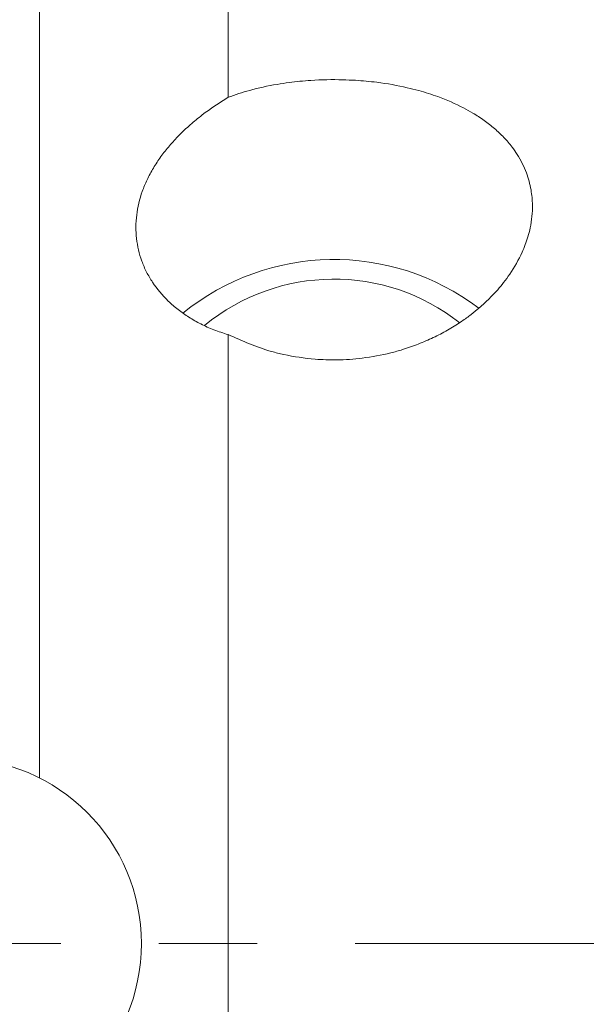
# Model space of a CAD drawing. Header units: inches. Extents: x 1.4 to 30, y 0.7 to 21.5.
# Tile 18 of 93: x 5.8 to 6.4, y 11.1 to 12.1. Entities that reach past the tile are written whole.
import ezdxf

# ---------------------------------------------------------------- set-up
doc = ezdxf.new("R2010")
doc.units = ezdxf.units.IN
doc.header["$MEASUREMENT"] = 0
doc.linetypes.add('CENTERX2', pattern=[0.8, 0.5, -0.1, 0.1, -0.1])

msp = doc.modelspace()

# ---------------------------------------------------------------- linework, layer by layer
at = {"color": 7, "linetype": 'Continuous', "lineweight": 15}
for p, q in [((6.0291, 11.9746), (6.0291, 12.1747)), ((5.8368, 11.281), (5.8368, 12.1122)), ((6.0291, 10.0497), (6.0291, 11.7328))]:
    msp.add_line(p, q, dxfattribs=at)
at = {"color": 7, "linetype": 'CENTERX2', "lineweight": 0}
msp.add_line((9.8586, 11.1122), (1.5475, 11.1122), dxfattribs=at)
at = {"color": 7, "linetype": 'Continuous', "lineweight": 15}
msp.add_circle((5.7518, 11.1122), 0.189, dxfattribs=at)
for centre, radius, start, end in [((6.1371, 11.5653), 0.244, 52.8123, 129.1792), ((6.1369, 11.5819), 0.2074, 51.7793, 129.4136)]:
    msp.add_arc(centre, radius, start, end, dxfattribs=at)
for points, knots in [([(6.0291, 11.9746), (6.0363, 11.9771), (6.0522, 11.9825), (6.0735, 11.987), (6.0944, 11.9902), (6.1167, 11.9924), (6.1395, 11.9928), (6.162, 11.9918), (6.1842, 11.9898), (6.2057, 11.9859), (6.2263, 11.9808), (6.2461, 11.9745), (6.2643, 11.9665), (6.2796, 11.9581), (6.2902, 11.9511), (6.3008, 11.9428), (6.3104, 11.9337), (6.3179, 11.9249), (6.3262, 11.913), (6.3321, 11.9014), (6.336, 11.889), (6.3384, 11.8781), (6.3399, 11.8624), (6.3383, 11.8462), (6.3342, 11.8301), (6.3282, 11.8142), (6.3194, 11.7986), (6.3084, 11.7836), (6.2957, 11.7691), (6.2806, 11.7558), (6.2651, 11.7447), (6.2527, 11.737), (6.2383, 11.7295), (6.223, 11.7229), (6.2085, 11.7178), (6.1895, 11.7126), (6.1714, 11.7092), (6.1529, 11.7074), (6.1369, 11.7068), (6.1143, 11.7075), (6.092, 11.7109), (6.0618, 11.7182), (6.0435, 11.7263), (6.0291, 11.7328)], [0, 0, 0, 0, 0.029078, 0.06361, 0.078579, 0.104398, 0.142219, 0.157203, 0.182832, 0.22031, 0.235148, 0.260909, 0.298617, 0.313546, 0.333109, 0.352894, 0.372914, 0.393083, 0.407755, 0.442272, 0.457336, 0.472466, 0.498096, 0.535591, 0.550443, 0.575869, 0.613043, 0.627759, 0.653482, 0.691132, 0.706039, 0.725607, 0.745398, 0.765425, 0.7856, 0.800269, 0.834774, 0.849832, 0.864954, 0.890634, 0.928243, 0.94314, 1, 1, 1, 1]), ([(6.0291, 11.9746), (6.0201, 11.9688), (6.0064, 11.9599), (5.9904, 11.9466), (5.9792, 11.9361), (5.9692, 11.9252), (5.9604, 11.9141), (5.9528, 11.9025), (5.9464, 11.8906), (5.9398, 11.8747), (5.936, 11.8586), (5.9349, 11.8425), (5.9358, 11.8267), (5.9394, 11.8112), (5.9458, 11.7965), (5.954, 11.7825), (5.9648, 11.7696), (5.978, 11.7581), (5.9891, 11.7503), (6.0013, 11.7434), (6.0146, 11.7374), (6.0243, 11.7343), (6.0291, 11.7328)], [0, 0, 0, 0, 0.081938, 0.123971, 0.166314, 0.207334, 0.248644, 0.290405, 0.332781, 0.373575, 0.456102, 0.498228, 0.539024, 0.621556, 0.663684, 0.704481, 0.787015, 0.829145, 0.87106, 0.913284, 0.956476, 1, 1, 1, 1])]:
    msp.add_open_spline(points, degree=3, knots=knots, dxfattribs=at)

doc.saveas('drawing.dxf')
